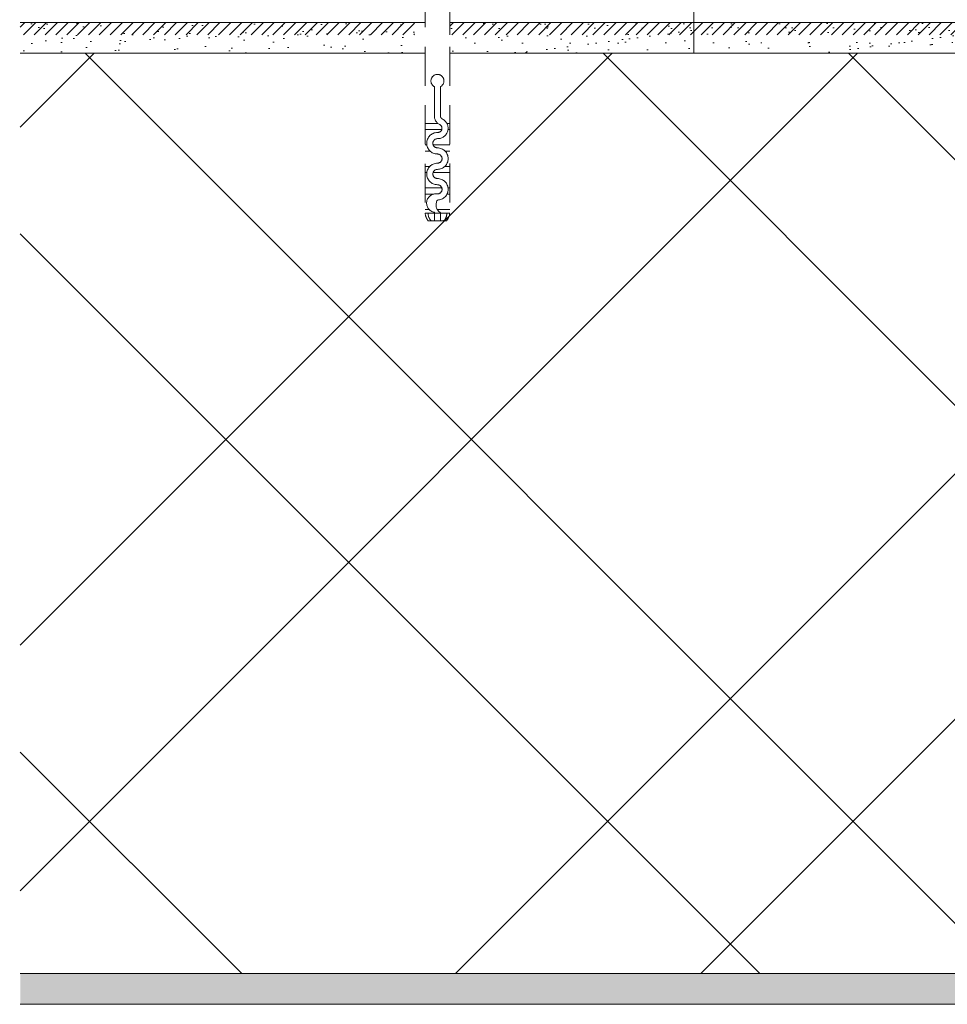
# Model space of a CAD drawing. Header units: millimetres. Extents: x -330321 to -319702, y -17713 to -4070.
# Tile 3 of 22: x -327355 to -327052, y -11155 to -10834. Entities that reach past the tile are written whole.
import ezdxf
from ezdxf.xclip import XClip

# ---------------------------------------------------------------- set-up
doc = ezdxf.new("R2010")
doc.units = ezdxf.units.MM
doc.header["$MEASUREMENT"] = 0
doc.header["$XCLIPFRAME"] = 0
doc.linetypes.add('DASHED', pattern=[19.05, 12.7, -6.35])
for name, color, linetype in [('POHLED ZÁPADNÍ_1_DEK_Kotvení', 7, 'Continuous'), ('POHLED ZÁPADNÍ_1_DEK_KÓTY', 7, 'Continuous'), ('POHLED ZÁPADNÍ_1_DEK_Penetrace', 7, 'Continuous'), ('POHLED ZÁPADNÍ_1_DEK_SLABA', 7, 'Continuous'), ('POHLED ZÁPADNÍ_1_DEK_ŠRAFY', 7, 'Continuous')]:
    doc.layers.add(name, color=color, linetype=linetype)
pattern_1 = [(37.5, (-475787.242, -34770.253), (-0.3149668, 9.63411885), [0, -7.6, 0, -8.5, 0, -8.125]), (7.5, (-475787.242, -34770.253), (8.8488835, 14.1107303), [0, -4.1, 0, -6.85, 0, -2.625]), (327.5, (-475793.392, -34770.253), (15.5707093, 0.02829527), [0, -2.5, 0, -9, 0, -11.75]), (317.5, (-475793.392, -34770.253), (15.030633, 4.3883778), [0, -1.25, 0, -5.9, 0, -6.75])]
pattern_2 = [(45, (-475787.2423, -34770.2533), (-1.767766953, 1.767766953), [])]

# ---------------------------------------------------------------- blocks, each defined once
blk = doc.blocks.new('Kresba_1_1', base_point=(-330716.39, -11910.99))
at = {"layer": 'POHLED ZÁPADNÍ_1_DEK_Penetrace', "linetype": 'Continuous', "lineweight": 18}
h = blk.add_hatch(dxfattribs=at)
h.set_pattern_fill('ANSI31_0001', color=22, style=0, pattern_type=2)
h.set_pattern_definition([(45, (-475771.4937, -34773.8572), (-1.767766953, 1.767766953), [])])
h.paths.add_polyline_path([(-327226.02, -10834.56), (-327354.6, -10834.56), (-327354.6, -10838.56), (-327226.02, -10838.56)])
h = blk.add_hatch(dxfattribs=at)
h.set_pattern_fill('ANSI31_0001', color=22, style=0, pattern_type=2)
h.set_pattern_definition(pattern_2)
h.paths.add_polyline_path([(-327214.58, -10834.56), (-327214.58, -10838.56), (-327134.97, -10838.56), (-327134.97, -10834.56)])
h = blk.add_hatch(dxfattribs=at)
h.set_pattern_fill('ANSI31_0001', color=22, style=0, pattern_type=2)
h.set_pattern_definition(pattern_2)
h.paths.add_polyline_path([(-327134.97, -10834.56), (-327134.97, -10838.56), (-326914.24, -10838.56), (-326914.24, -10972.42), (-326910.24, -10971.62), (-326910.24, -10834.56)])
at = {"layer": 'POHLED ZÁPADNÍ_1_DEK_ŠRAFY', "linetype": 'Continuous', "lineweight": 18}
h = blk.add_hatch(dxfattribs=at)
h.set_pattern_fill('AR_SAND_0001', color=3, style=0, pattern_type=2)
h.set_pattern_definition([(307.5, (-351039.547, 135104.53), (9.63411885, 0.3149668), [0, -7.6, 0, -8.5, 0, -8.125]), (277.5, (-351039.547, 135104.53), (-14.1107303, 8.8488835), [0, -4.1, 0, -6.85, 0, -2.625]), (237.5, (-351039.547, 135110.68), (-0.02829527, 15.5707093), [0, -2.5, 0, -9, 0, -11.75]), (227.5, (-351039.547, 135110.68), (-4.3883778, 15.030633), [0, -1.25, 0, -5.9, 0, -6.75])])
h.paths.add_polyline_path([(-327226.02, -10844.56), (-327226.02, -10834.56), (-327354.8, -10834.56), (-327354.8, -10844.56)])
h = blk.add_hatch(dxfattribs=at)
h.set_pattern_fill('AR_SAND_0001', color=3, style=0, pattern_type=2)
h.set_pattern_definition(pattern_1)
h.paths.add_polyline_path([(-327214.58, -10844.56), (-327134.97, -10844.56), (-327134.97, -10834.56), (-327214.58, -10834.56)])
h = blk.add_hatch(dxfattribs=at)
h.set_pattern_fill('AR_SAND_0001', color=3, style=0, pattern_type=2)
h.set_pattern_definition(pattern_1)
h.paths.add_polyline_path([(-327134.97, -10834.56), (-327134.97, -10844.56), (-326920.24, -10844.56), (-326920.24, -11044.02), (-326919.98, -11043.62), (-326919.84, -11044.05), (-326918.12, -11044.05), (-326917.83, -11043.62), (-326917.69, -11044.05), (-326915.96, -11044.05), (-326915.67, -11043.62), (-326915.53, -11044.05), (-326914.42, -11044.05), (-326910.24, -11043.22), (-326910.24, -10834.56)])
h = blk.add_hatch(dxfattribs=at)
h.set_pattern_fill('ZDIVO2_0001', color=3, style=0, pattern_type=2)
h.set_pattern_definition([(45, (-475881.91, -49052.55), (-124.4508, 124.4508), []), (45, (-475801.91, -49052.55), (-124.4508, 124.4508), []), (135, (-475881.91, -49052.55), (124.4508, 124.4508), []), (135, (-475801.91, -49052.55), (124.4508, 124.4508), [])])
h.paths.add_polyline_path([(-327224.21, -10844.56), (-327354.6, -10844.56), (-327354.6, -11144.56), (-326920.24, -11144.54), (-326920.24, -11047.5), (-326920.44, -11047.5), (-326920.74, -11047.93), (-326920.87, -11047.5), (-326922.6, -11047.5), (-326922.89, -11047.93), (-326923.03, -11047.5), (-326924.75, -11047.5), (-326925.04, -11047.93), (-326925.18, -11047.5), (-326926.9, -11047.5), (-326927.19, -11047.93), (-326927.33, -11047.5), (-326929.05, -11047.5), (-326929.34, -11047.93), (-326929.48, -11047.5), (-326931.2, -11047.5), (-326931.49, -11047.93), (-326931.63, -11047.5), (-326933.35, -11047.5), (-326933.64, -11047.93), (-326933.78, -11047.5), (-326935.51, -11047.5), (-326935.8, -11047.93), (-326935.94, -11047.5), (-326937.66, -11047.5), (-326937.95, -11047.93), (-326938.09, -11047.5), (-326939.81, -11047.5), (-326940.1, -11047.93), (-326940.24, -11047.5), (-326941.96, -11047.5), (-326942.25, -11047.93), (-326942.39, -11047.5), (-326944.11, -11047.5), (-326944.4, -11047.93), (-326944.54, -11047.5), (-326946.26, -11047.5), (-326946.55, -11047.93), (-326946.69, -11047.5), (-326948.41, -11047.5), (-326948.71, -11047.93), (-326948.84, -11047.5), (-326950.54, -11047.33), (-326950.83, -11047.76), (-326950.97, -11047.33), (-326950.96, -11047.29), (-326952.65, -11047.12), (-326952.94, -11047.55), (-326953.08, -11047.12), (-326953.07, -11047.07), (-326954.76, -11046.91), (-326955.06, -11047.34), (-326955.2, -11046.91), (-326955.19, -11046.86), (-326956.59, -11046.72, -0.904988), (-326956.59, -11044.83), (-326954.8, -11044.65), (-326954.79, -11044.61), (-326954.5, -11044.18), (-326954.36, -11044.61), (-326952.61, -11044.43), (-326952.6, -11044.39), (-326952.31, -11043.96), (-326952.17, -11044.39), (-326950.42, -11044.21), (-326950.41, -11044.17), (-326950.12, -11043.74), (-326949.98, -11044.17), (-326948.84, -11044.05), (-326948.24, -11044.05), (-326947.95, -11043.62), (-326947.81, -11044.05), (-326946.09, -11044.05), (-326945.8, -11043.62), (-326945.66, -11044.05), (-326943.93, -11044.05), (-326943.64, -11043.62), (-326943.5, -11044.05), (-326941.78, -11044.05), (-326941.49, -11043.62), (-326941.35, -11044.05), (-326939.63, -11044.05), (-326939.34, -11043.62), (-326939.2, -11044.05), (-326937.48, -11044.05), (-326937.19, -11043.62), (-326937.05, -11044.05), (-326935.33, -11044.05), (-326935.04, -11043.62), (-326934.9, -11044.05), (-326933.18, -11044.05), (-326932.89, -11043.62), (-326932.75, -11044.05), (-326931.03, -11044.05), (-326930.73, -11043.62), (-326930.6, -11044.05), (-326928.87, -11044.05), (-326928.58, -11043.62), (-326928.44, -11044.05), (-326926.72, -11044.05), (-326926.43, -11043.62), (-326926.29, -11044.05), (-326924.57, -11044.05), (-326924.28, -11043.62), (-326924.14, -11044.05), (-326922.42, -11044.05), (-326922.13, -11043.62), (-326921.99, -11044.05), (-326920.27, -11044.05), (-326920.24, -11044.02), (-326920.24, -10844.56), (-327216.21, -10844.56), (-327216.21, -10896.7, -0.146838), (-327217.21, -10899.2), (-327223.21, -10899.2, -0.146839), (-327224.21, -10896.7)])
h = blk.add_hatch(dxfattribs=at)
h.set_pattern_fill('AR_SAND_0001', color=3, style=0, pattern_type=2)
h.set_pattern_definition(pattern_1)
h.paths.add_polyline_path([(-327354.6, -11154.56), (-326882.08, -11154.56), (-326882.08, -11118.59), (-326881.77, -10934.02), (-326883.35, -10934.02), (-326883.65, -10917.64), (-326892.31, -10917.64), (-326892.31, -11035.61), (-326893.89, -11035.61), (-326893.89, -11026.95), (-326893.9, -11026.51), (-326893.89, -10915.14), (-326907.08, -10915.14), (-326907.07, -11071.12), (-326910.2, -11071.12), (-326910.06, -11144.54), (-327354.6, -11144.56)])
at = {"layer": 'POHLED ZÁPADNÍ_1_DEK_Kotvení', "color": 41, "linetype": 'DASHED', "lineweight": 18}
for p, q in [((-327222.57, -10766.27), (-327222.57, -10896.69)), ((-327214.58, -10766.25), (-327214.57, -10896.69)), ((-327219.57, -10864.83), (-327219.57, -10855.46)), ((-327217.57, -10864.98), (-327217.57, -10855.46)), ((-327222.57, -10867.46), (-327218.41, -10867.46)), ((-327222.57, -10869.46), (-327217.17, -10869.46)), ((-327215.49, -10867.46), (-327214.57, -10867.46)), ((-327215.13, -10869.46), (-327214.57, -10869.46)), ((-327222.56, -10874.41), (-327222.57, -10874.41)), ((-327222.57, -10874.41), (-327222.57, -10874.45)), ((-327222.57, -10874.45), (-327222.56, -10874.45)), ((-327222.57, -10874.46), (-327222.03, -10874.46)), ((-327222.55, -10874.41), (-327222.55, -10874.45)), ((-327222.55, -10874.45), (-327222.54, -10874.41)), ((-327222.53, -10874.41), (-327222.54, -10874.45)), ((-327222.53, -10874.41), (-327222.54, -10874.41)), ((-327222.54, -10874.45), (-327222.53, -10874.45)), ((-327222.53, -10874.45), (-327222.53, -10874.41)), ((-327222.5, -10874.45), (-327222.49, -10874.41)), ((-327222.5, -10874.43), (-327222.5, -10874.45)), ((-327222.48, -10874.43), (-327222.49, -10874.45)), ((-327222.48, -10874.43), (-327222.49, -10874.43)), ((-327222.48, -10874.44), (-327222.49, -10874.44)), ((-327222.48, -10874.45), (-327222.49, -10874.45)), ((-327222.48, -10874.44), (-327222.48, -10874.43)), ((-327222.47, -10874.41), (-327222.47, -10874.45)), ((-327222.46, -10874.43), (-327222.47, -10874.43)), ((-327222.46, -10874.43), (-327222.46, -10874.45)), ((-327222.45, -10874.43), (-327222.45, -10874.45)), ((-327222.44, -10874.42), (-327222.44, -10874.42)), ((-327222.44, -10874.45), (-327222.44, -10874.43)), ((-327222.43, -10874.41), (-327222.43, -10874.45)), ((-327222.42, -10874.41), (-327222.42, -10874.42)), ((-327222.42, -10874.42), (-327222.42, -10874.41)), ((-327222.42, -10874.41), (-327222.42, -10874.42)), ((-327222.42, -10874.42), (-327222.42, -10874.41)), ((-327222.42, -10874.41), (-327222.42, -10874.41)), ((-327219.97, -10874.46), (-327214.57, -10874.46)), ((-327222.57, -10876.46), (-327220.97, -10876.46)), ((-327216.07, -10876.46), (-327214.57, -10876.46)), ((-327222.57, -10881.46), (-327221.07, -10881.46)), ((-327216.17, -10881.46), (-327214.57, -10881.46)), ((-327222.57, -10883.46), (-327222.04, -10883.46)), ((-327220, -10883.46), (-327214.57, -10883.46)), ((-327222.57, -10888.46), (-327217.14, -10888.46)), ((-327215.1, -10888.46), (-327214.57, -10888.46)), ((-327222.57, -10890.46), (-327219.8, -10890.46)), ((-327215.43, -10890.46), (-327214.57, -10890.46)), ((-327222.57, -10895.46), (-327221.32, -10895.46)), ((-327222.57, -10896.69), (-327214.57, -10896.69)), ((-327220.25, -10896.69), (-327216.81, -10896.69)), ((-327220.25, -10896.69), (-327216.81, -10896.69)), ((-327219.57, -10899.19), (-327219.57, -10896.41)), ((-327218.65, -10895.46), (-327214.57, -10895.46)), ((-327217.57, -10899.19), (-327217.57, -10896.59)), ((-327221.57, -10899.19), (-327215.57, -10899.19))]:
    blk.add_line(p, q, dxfattribs=at)
blk.add_circle((-327222.42, -10874.41), 0.005, dxfattribs=at)
for centre, radius, start, end in [((-327218.57, -10853.59), 2.12, 298.0831, 241.9169), ((-327216.54, -10865.06), 3.03, 175.5325, 244.8528), ((-327218.48, -10869.03), 3.38, 267.8734, 63.641), ((-327216.54, -10865.06), 1.03, 175.5325, 244.8528), ((-327218.48, -10869.03), 1.38, 267.893, 61.8507), ((-327218.57, -10873.91), 3.5, 90, 270), ((-327218.57, -10873.91), 3.5, 90, 270), ((-327218.57, -10873.91), 3.5, 90, 270), ((-327218.57, -10873.91), 1.5, 90, 270), ((-327218.57, -10878.91), 3.5, 270, 90), ((-327218.57, -10878.91), 1.5, 270, 90), ((-327218.57, -10883.91), 3.5, 90, 270), ((-327218.57, -10883.91), 1.5, 90, 270), ((-327218.57, -10888.91), 3.5, 270, 90), ((-327218.57, -10888.91), 1.5, 270, 90), ((-327219.07, -10893.41), 3.04, 80.5896, 260.4981), ((-327215.98, -10894), 3.04, 148.4905, 238.4012), ((-327217.91, -10896.27), 4.68, 185.0948, 218.5089), ((-327218.83, -10897.04), 2.76, 172.6472, 230.9555), ((-327218.31, -10897.04), 2.76, 309.0445, 7.3526), ((-327219.24, -10896.27), 4.68, 321.4911, 354.9051)]:
    blk.add_arc(centre, radius, start, end, dxfattribs=at)
at = {"layer": 'POHLED ZÁPADNÍ_1_DEK_KÓTY', "color": 6, "linetype": 'Continuous', "lineweight": 18}
blk.add_line((-327134.97, -10338.92), (-327134.97, -10844.56), dxfattribs=at)
at = {"layer": 'POHLED ZÁPADNÍ_1_DEK_SLABA', "color": 153, "linetype": 'Continuous', "lineweight": 18}
for p, q in [((-327354.6, -10834.56), (-327222.57, -10834.56)), ((-326910.24, -10834.56), (-327214.58, -10834.56)), ((-327354.6, -10844.56), (-327222.57, -10844.56)), ((-327214.58, -10844.56), (-326920.24, -10844.56)), ((-326910.06, -11144.54), (-327354.6, -11144.56)), ((-326882.08, -11154.56), (-327354.6, -11154.56))]:
    blk.add_line(p, q, dxfattribs=at)
at = {"layer": 'POHLED ZÁPADNÍ_1_DEK_ŠRAFY', "color": 3, "linetype": 'Continuous', "lineweight": 18}
blk.add_line((-327214.58, -10834.56), (-327214.58, -10838.56), dxfattribs=at)

msp = doc.modelspace()

# ---------------------------------------------------------------- block references
at = {"color": 9, "linetype": 'Continuous', "lineweight": 13}
ref = msp.add_blockref('Kresba_1_1', (-330716.39, -11910.99), dxfattribs=at)
XClip(ref).set_block_clipping_path([(-330320.7226132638, -17712.8606360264), (-325144.8974555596, -4069.5162355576)])

doc.saveas('drawing.dxf')
